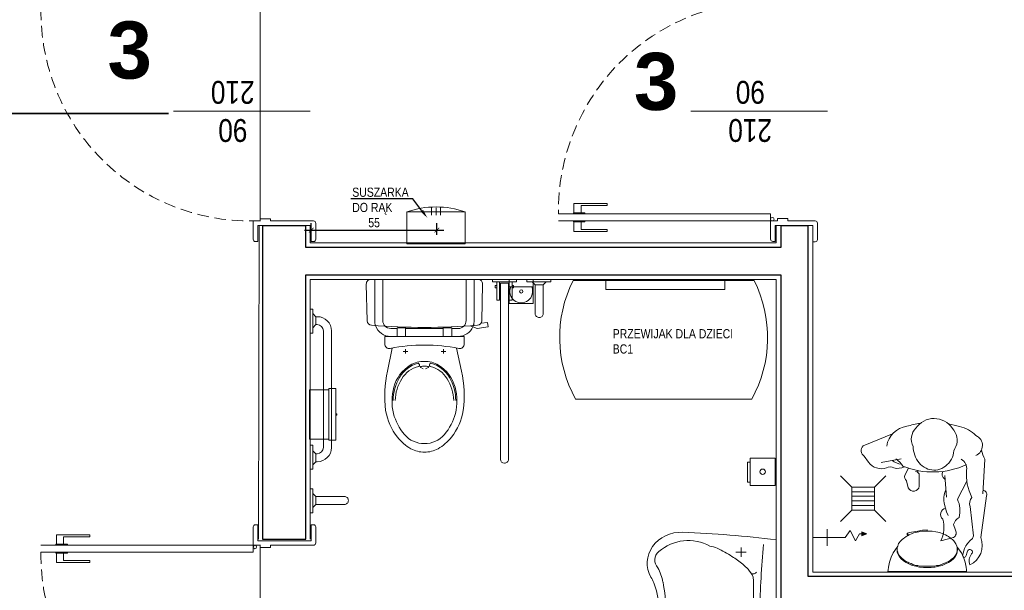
# Model space of a CAD drawing. Header units: millimetres. Extents: x -9038497 to 54128, y -10570064 to 59476.
# Tile 24 of 135: x 30950 to 31381, y 22001 to 22251. Entities that reach past the tile are written whole.
import ezdxf
from ezdxf import colors
from ezdxf.entities.mleader import LeaderData, LeaderLine
from ezdxf.math import Vec2, Vec3

# ---------------------------------------------------------------- set-up
doc = ezdxf.new("R2010")
doc.units = ezdxf.units.MM
doc.header["$LTSCALE"] = 0.8
doc.header["$PDMODE"] = 2
doc.linetypes.add('Dash', pattern=[0.435, 0.3175, -0.1175])
doc.linetypes.add('DASHED2', pattern=[9.525, 6.35, -3.175])
for name, color, linetype, lineweight in [('0 proj_drzwi', 4, 'Continuous', 0), ('0 proj_meble pokojowe-linie środkowe', 42, 'Continuous', 0), ('0 proj_okna', 4, 'Continuous', 0), ('0 proj_widok widok widok', 7, 'Continuous', 0), ('0 proj_wyposażenie sanitarne', 40, 'Continuous', 18), ('A MEBLE', 41, 'Continuous', 35), ('A_widok', 8, 'Continuous', 0), ('proj_samochodziki', 191, 'Continuous', 5), ('SCIANY', 1, 'Continuous', 30), ('sciany - mur', 1, 'Continuous', 30), ('tynk', 252, 'Continuous', 5), ('WYPOSAZENIE_SANITARNE', 2, 'Continuous', 20), ('WYPOSAŻENIE', 223, 'Continuous', 9), ('ściany istniejące', 251, 'Continuous', 50)]:
    doc.layers.add(name, color=color, linetype=linetype, lineweight=lineweight)
doc.layers.add('strop podw.', color=3, linetype='Continuous')
doc.styles.get("Standard").update_dxf_attribs({"font": 'g12f13.shx', "width": 0.8, "height": 10})
doc.styles.add('WYMIAR-20', font='ARIALN.TTF', dxfattribs={"height": 4})
doc.styles.add('WYMIAR-50', font='ARIALN.TTF', dxfattribs={"height": 10})
doc.dimstyles.new('SKALA-20', dxfattribs={"dimscale": 2, "dimtxt": 2, "dimasz": 1, "dimexe": 1.5, "dimexo": 1.5, "dimgap": 0.6, "dimtad": 1, "dimdec": 1, "dimrnd": 0.5, "dimdsep": 46, "dimtxsty": 'WYMIAR-20', "dimblk": 'ARCHTICK', "dimcen": 1.2, "dimdle": 1.5, "dimclrd": 256, "dimclre": 256, "dimclrt": 256, "dimadec": 0, "dimazin": 0, "dimtfac": 0.5, "dimtdec": 1, "dimtix": 1, "dimtmove": 2, "dimatfit": 3, "dimfxl": 2, "dimfxlon": 1, "dimtolj": 1, "dimarcsym": 0})

# ---------------------------------------------------------------- blocks, each defined once
blk = doc.blocks.new('umywalka')
at = {"layer": 'WYPOSAŻENIE', "lineweight": 0}
for p, q in [((-15.39, -7.43), (-15.39, -3.37)), ((0, -62.55), (0, 0)), ((0.06, -2.7), (0, -2.7)), ((-13.14, -5.4), (-17.64, -5.4)), ((-10.09, -16.22), (-10.89, -14.85)), ((-51.46, -31.28), (-51.52, -28.24)), ((-51.46, -31.28), (-51.52, -34.31)), ((-19.14, -31.28), (-33.02, -31.28)), ((-10.09, -46.33), (-10.89, -47.7)), ((-15.39, -55.13), (-15.39, -59.18)), ((-13.14, -57.15), (-17.64, -57.15)), ((0.06, -59.85), (0, -59.85))]:
    blk.add_line(p, q, dxfattribs=at)
at = {"layer": 'WYPOSAŻENIE', "lineweight": 0, "extrusion": (0, 0, -1)}
for centre, major_axis, start_param, end_param in [((-41.5, -10.16), (15, 0), 2.665045, 4.75447), ((-38.5, -16.62), (18.12, 0), 3.92538, 5.263255), ((-58.76, -379.13), (425.33, 0), -1.528716, -1.432204), ((-31.76, -14.27), (13.12, 0), -1.360254, -1.107188), ((-47, -41.72), (47.22, 0), -1.107223, -1.025618), ((465.01, -36.23), (472.19, 0), 3.153255, 3.222171), ((-47.66, -8.85), (5.54, 0), 2.405605, 3.988362), ((-45.88, -40.06), (45.05, 0), -1.025688, -0.942144), ((-55.42, -51.85), (61.26, 0), -0.941874, -0.842747), ((-81.82, -24.19), (32.87, 0), -0.417269, -0.195158), ((-27.17, -23.33), (18.81, 0), -0.843068, -0.664024), ((-27.43, -23.51), (19.14, 0), -0.66381, -0.437397), ((-80.22, -28.15), (28.58, 0), -0.476547, -0.370959), ((-10.34, -12.95), (2.18, 0), 0.675065, 1.823026), ((-632, -31.28), (622.13, 0), -0.026897, 0.026897), ((-74.97, -26.31), (22.95, 0), -0.370899, -0.195376), ((-142.92, -33.07), (94.75, 0), -0.172238, -0.020994), ((-114.23, -33.3), (62.97, 0), -0.195334, -0.089443), ((-15.39, -31.28), (3.75, 0), 1.570796, 4.712389), ((-15.39, -31.28), (3.75, 0), 4.712389, 7.853982), ((-114.23, -29.25), (62.97, 0), 0.089443, 0.195334), ((-142.92, -29.48), (94.75, 0), 0.020994, 0.172238), ((465.01, -26.32), (472.19, 0), 3.061014, 3.12993), ((-74.97, -36.24), (22.95, 0), 0.195376, 0.370899), ((-41.5, -52.39), (15, 0), 1.528716, 3.61814), ((-80.22, -34.4), (28.58, 0), 0.370959, 0.476547), ((-81.82, -38.36), (32.87, 0), 0.195158, 0.417269), ((-27.43, -39.04), (19.14, 0), 0.437397, 0.66381), ((-47.66, -53.7), (5.54, 0), 2.294823, 3.87758), ((-27.17, -39.22), (18.81, 0), 0.664024, 0.843068), ((-10.34, -49.6), (2.18, 0), 4.460159, 5.60812), ((-45.88, -22.49), (45.05, 0), 0.942144, 1.025688), ((-55.42, -10.7), (61.26, 0), 0.842747, 0.941874), ((-38.5, -45.93), (18.12, 0), 1.01993, 2.357805), ((-31.76, -48.28), (13.12, 0), 1.107188, 1.360254), ((-47, -20.83), (47.22, 0), 1.025618, 1.107223), ((-58.76, 316.58), (425.33, 0), 1.432204, 1.528716)]:
    blk.add_ellipse(centre, major_axis=major_axis, ratio=0.9, start_param=start_param, end_param=end_param, dxfattribs=at)
blk = doc.blocks.new('22')
at = {"layer": 'WYPOSAŻENIE'}
for p, q in [((-30410.71, -117927.01), (-30409.39, -117925.7)), ((-30409.39, -117931.83), (-30410.71, -117930.51)), ((-30495.02, -117946.79), (-30495.02, -118023.87)), ((-30493.27, -117945.04), (-30493.27, -117945.04)), ((-30491.52, -118023.87), (-30491.52, -117946.79)), ((-30465.57, -117994.04), (-30467.57, -117994.04)), ((-30466.57, -117995.04), (-30466.57, -117993.04)), ((-30450.97, -117994.04), (-30448.97, -117994.04)), ((-30449.97, -117995.04), (-30449.97, -117993.04)), ((-30450.02, -118004.04), (-30466.53, -118004.04)), ((-30436.52, -118025.54), (-30436.52, -118010.52)), ((-30511.57, -118024.42), (-30510.25, -118023.1)), ((-30506.75, -118023.1), (-30505.43, -118024.42)), ((-30495.02, -118023.87), (-30491.52, -118023.87))]:
    blk.add_line(p, q, dxfattribs=at)
for points in [[(-30408.27, -117923.29), (-30409.39, -117923.29), (-30409.39, -117933.79), (-30408.27, -117933.79)], [(-30408.27, -117952.95), (-30409.39, -117952.95), (-30409.39, -117942.45), (-30408.27, -117942.45)], [(-30466.53, -118000.54), (-30466.53, -118004.36), (-30470.23, -118004.36), (-30470.23, -118000.54)], [(-30450.02, -118000.54), (-30450.02, -118004.36), (-30446.32, -118004.36), (-30446.32, -118000.54)], [(-30408.27, -118001.99), (-30409.39, -118001.99), (-30409.39, -118012.49), (-30408.27, -118012.49)], [(-30495.41, -118016.51), (-30495.41, -118024.42), (-30496.62, -118024.42), (-30496.62, -118016.51)], [(-30491.14, -118016.51), (-30491.14, -118024.42), (-30489.93, -118024.42), (-30489.93, -118016.51)], [(-30503.02, -118025.54), (-30503.02, -118024.42), (-30513.52, -118024.42), (-30513.52, -118025.54)], [(-30488.02, -118025.54), (-30488.02, -118024.42), (-30498.52, -118024.42), (-30498.52, -118025.54)], [(-30496.62, -118021.78), (-30496.62, -118022.88), (-30497.28, -118022.88), (-30497.28, -118021.78)], [(-30489.93, -118021.78), (-30489.93, -118022.88), (-30489.27, -118022.88), (-30489.27, -118021.78)]]:
    blk.add_lwpolyline(points, close=True, dxfattribs=at)
for points in [[(-30424.97, -117928.76), (-30424.97, -117928.76, 0.414214), (-30423.22, -117930.51), (-30410.71, -117930.51), (-30410.71, -117927.01), (-30423.22, -117927.01, 0.414214)], [(-30458.27, -117953.64, -0.221073), (-30449.54, -117957.62, -0.102493), (-30444.67, -117966.84, -0.121565), (-30444.87, -117978.34, -0.187395), (-30452.07, -117988.04, -0.126952), (-30458.27, -117989.64, -0.126952), (-30464.47, -117988.04, -0.187395), (-30471.67, -117978.34, -0.121565), (-30471.87, -117966.84, -0.102493), (-30467.01, -117957.62, -0.221073)], [(-30475.66, -118000.54), (-30440.89, -118000.54), (-30440.89, -117997.28, 0.472458), (-30443.27, -117995.31, -0.097656), (-30473.28, -117995.31, 0.472458), (-30475.66, -117997.28)], [(-30481.73, -118025.54), (-30434.82, -118025.54, 0.421203), (-30432.82, -118023.49), (-30433.21, -118007.38, 0.384529), (-30435.05, -118005.43, 0.020097), (-30458.27, -118004.54, 0.020097), (-30481.5, -118005.43, 0.384529), (-30483.34, -118007.38), (-30483.73, -118023.49, 0.421203)], [(-30508.5, -118008.83), (-30508.5, -118008.83, 0.414214), (-30510.25, -118010.58), (-30510.25, -118023.1), (-30506.75, -118023.1), (-30506.75, -118010.58, 0.414214)]]:
    blk.add_lwpolyline(points, format="xyb", close=True, dxfattribs=at)
for points in [[(-30410.71, -117945.72), (-30411.33, -117945.72, 0.414213), (-30417.58, -117951.97), (-30417.58, -117977.47)], [(-30444.2, -117995.49), (-30442.12, -117985.38, 0.088113), (-30441.29, -117968.13, 0.124068), (-30446.45, -117956.41, 0.086475), (-30452.33, -117951.39, 0.130408), (-30458.27, -117949.94, 0.130408), (-30464.22, -117951.39, 0.086475), (-30470.1, -117956.41, 0.124068), (-30475.26, -117968.13, 0.088113), (-30474.43, -117985.38), (-30472.35, -117995.49)], [(-30410.71, -117949.22), (-30411.33, -117949.22, 0.414211), (-30414.08, -117951.97), (-30414.08, -117977.47)], [(-30471.97, -117972.54, 0.136377), (-30469.17, -117982.64, 0.205105), (-30461.07, -117988.84, 0.668461), (-30460.78, -117987.4, -0.213245), (-30468.17, -117982.04, -0.134007), (-30471.07, -117972.54)], [(-30445.47, -117972.54, -0.134007), (-30448.37, -117982.04, -0.213245), (-30455.77, -117987.4, 0.668461), (-30455.47, -117988.84, 0.205105), (-30447.37, -117982.64, 0.136377), (-30444.57, -117972.54)], [(-30410.71, -118009.22), (-30411.33, -118009.22, -0.414213), (-30417.58, -118002.97), (-30417.58, -117977.47)], [(-30410.71, -118005.72), (-30411.33, -118005.72, -0.414211), (-30414.08, -118002.97), (-30414.08, -117977.47)], [(-30458.77, -117986.44), (-30459.85, -117986.96, 0.801198), (-30459.97, -117987.34, 0.05862), (-30458.27, -117987.54, 0.05862), (-30456.57, -117987.34, 0.801198), (-30456.7, -117986.96), (-30457.77, -117986.44)], [(-30436.89, -118005.29, 0.32142), (-30443.52, -118000.54), (-30473.02, -118000.54, 0.300027), (-30479.46, -118004.78)], [(-30470.23, -118004.04), (-30473.02, -118004.04, 0.194092), (-30475.45, -118005.02)], [(-30440.89, -118005.24, 0.216674), (-30443.52, -118004.04), (-30446.32, -118004.04)], [(-30479.65, -118005.29, 0.081906), (-30480.02, -118007.54), (-30480.02, -118025.54)], [(-30479.46, -118004.78, 0.019656), (-30479.65, -118005.29)], [(-30475.45, -118005.02, 0.203745), (-30476.52, -118007.54), (-30476.52, -118025.54)], [(-30441.1, -118005.02, -0.203745), (-30440.02, -118007.54), (-30440.02, -118025.54)], [(-30436.52, -118010.52), (-30436.52, -118006.54), (-30436.52, -118007.54, 0.081902), (-30436.89, -118005.29)]]:
    blk.add_lwpolyline(points, format="xyb", dxfattribs=at)
for points in [[(-30409.39, -117944.4), (-30410.71, -117945.72), (-30410.71, -117949.22), (-30409.39, -117950.54)], [(-30478.32, -118005.2), (-30481.35, -118004.09), (-30486.1, -118004.76), (-30485.82, -118006.74), (-30483.03, -118006.34)], [(-30409.39, -118010.54), (-30410.71, -118009.22), (-30410.71, -118005.72), (-30409.39, -118004.4)]]:
    blk.add_lwpolyline(points, dxfattribs=at)
for start, end in [(89.9999, 180), (0.0006, 90.0006)]:
    blk.add_arc((-30493.27, -117946.79), 1.75, start, end, dxfattribs=at)
blk = doc.blocks.new('G$C9CCB5323')
at = {"layer": 'WYPOSAŻENIE'}
for p, q in [((4.95, 14.95), (0, 19.9)), ((14.95, 14.95), (19.9, 19.9)), ((14.95, 14.95), (4.95, 14.95)), ((4.95, 14.95), (4.95, 4.95)), ((4.95, 12.95), (14.95, 12.95)), ((14.95, 4.95), (14.95, 14.95)), ((4.95, 10.95), (14.95, 10.95)), ((4.95, 8.95), (14.95, 8.95)), ((4.95, 4.95), (0, 0)), ((4.95, 6.95), (14.95, 6.95)), ((4.95, 4.95), (14.95, 4.95)), ((14.95, 4.95), (19.9, 0))]:
    blk.add_line(p, q, dxfattribs=at)
blk = doc.blocks.new('757')
at = {"layer": 'WYPOSAŻENIE'}
for p, q in [((6937.0776, 7477.9083), (6937.0776, 7477.7672)), ((6937.0413, 7477.8451), (6937.114, 7477.8451)), ((6937.0945, 7477.6716), (6937.0858, 7477.694)), ((6937.0858, 7477.694), (6937.1031, 7477.694)), ((6937.0945, 7477.6716), (6937.1031, 7477.694))]:
    blk.add_line(p, q, dxfattribs=at)
blk.add_lwpolyline([(6937.0776, 7477.7672), (6937.1087, 7477.7454), (6937.0634, 7477.721), (6937.0945, 7477.7047), (6937.0945, 7477.6716)], dxfattribs=at)
blk.add_solid([(6937.0858, 7477.694), (6937.1031, 7477.694), (6937.0945, 7477.6716)], dxfattribs=at)
blk = doc.blocks.new('lud st 1')
at = {"layer": 'proj_samochodziki', "linetype": 'ByBlock'}
for p, q in [((-3671.72, 2798.17), (-3674.37, 2796.34)), ((-3661.79, 2785.8), (-3667.2, 2798.73)), ((-3674.37, 2790.76), (-3672.78, 2782)), ((-3682.33, 2779.61), (-3685.52, 2778.81)), ((-3676.82, 2778.83), (-3679.94, 2780.41)), ((-3678.82, 2774.5), (-3677.83, 2774.88)), ((-3684.72, 2774.03), (-3679.94, 2774.03)), ((-3708.62, 2764.48), (-3707.03, 2758.9)), ((-3695.87, 2762.09), (-3697.47, 2761.29)), ((-3692.69, 2762.88), (-3695.87, 2762.09)), ((-3679.94, 2762.88), (-3689.5, 2762.09)), ((-3701.45, 2758.9), (-3703.84, 2758.1)), ((-3711.8, 2754.12), (-3714.99, 2754.92)), ((-3713.4, 2752.86), (-3714.99, 2753.32)), ((-3682.32, 2753.22), (-3690.3, 2757.31)), ((-3693.48, 2751.73), (-3706.23, 2750.14)), ((-3688.71, 2744.56), (-3707.03, 2746.95)), ((-3687.91, 2746.16), (-3672.78, 2745.36))]:
    blk.add_line(p, q, dxfattribs=at)
for centre, radius, start, end in [((-3669.97, 2790.68), 7.17, 127.849, 198.7525), ((-3669.22, 2796.52), 2.99, 47.5071, 146.4384), ((-3679.15, 2786.78), 2.87, 326.3099, 33.6901), ((-3668.73, 2778.17), 10.31, 8.0008, 81.4768), ((-3670.43, 2783.51), 6.54, 165.192, 207.3089), ((-3681.49, 2789.98), 10.35, 302.1807, 327.2869), ((-3667.8, 2781.48), 7.27, 141.6584, 176.9814), ((-3680.55, 2778.24), 2.25, 74.4471, 142.4228), ((-3643.44, 2768.26), 35.02, 158.2805, 205.1481), ((-3696.63, 2768.06), 39.83, 8.1829, 16.858), ((-3684.44, 2776.54), 2.52, 115.3565, 263.5682), ((-3679.94, 2775.63), 1.59, 270, 0), ((-3667.47, 2765.91), 10.81, 109.4353, 130.4261), ((-3666.88, 2764.23), 12.59, 91.8707, 109.4353), ((-3664.1, 2770.85), 6.76, 44.9268, 118.1329), ((-3664.6, 2767.66), 9.56, 303.5573, 56.4427), ((-3669.79, 2767.66), 7.84, 154.0686, 180), ((-3668.38, 2766.98), 9.41, 130.4261, 154.0686), ((-3669.79, 2767.66), 7.84, 180, 205.9314), ((-3702.82, 2776.27), 13.14, 243.8248, 286.6479), ((-3696.95, 2761.73), 2.87, 15.7292, 137.2377), ((-3690.16, 2754.34), 8.91, 64.1119, 106.4908), ((-3679.42, 2761.52), 2.52, 60.0749, 147.2772), ((-3668.38, 2768.35), 9.41, 205.9314, 229.5739), ((-3705.06, 2760), 2.25, 209.1721, 302.7554), ((-3702.98, 2753.54), 5.58, 32.2053, 74.0549), ((-3667.47, 2769.42), 10.81, 229.5739, 250.5647), ((-3670.98, 2752.53), 6.69, 56.4247, 90.7796), ((-3664.46, 2764.69), 7.17, 246.7994, 315.8205), ((-3696.63, 2768.06), 39.83, 343.142, 350.3925), ((-3714.99, 2754.12), 0.797, 90, 270), ((-3717.42, 2743.02), 12.44, 39.5131, 63.1673), ((-3695.33, 2767.39), 11.26, 254.8977, 296.5235), ((-3679.48, 2731.91), 21.51, 84.8539, 117.7659), ((-3676.86, 2757.92), 4.64, 261.4497, 331.6804), ((-3672.7, 2759.58), 14.51, 315.094, 347.7749), ((-3717.27, 2747.19), 4.84, 50.5377, 110.5377), ((-3710.49, 2755.61), 9.32, 204.5583, 291.8389), ((-3713.4, 2751.73), 1.13, 225, 90), ((-3705.66, 2753.27), 3.19, 227.2041, 259.6658), ((-3692.23, 2747.63), 4.29, 50.4328, 106.9474), ((-3666.8, 2751.25), 4.78, 203.5565, 336.4435), ((-3688.16, 2746.33), 1.85, 252.7671, 351.8876), ((-3665, 2731.37), 16.01, 103.7793, 119.0695)]:
    blk.add_arc(centre, radius, start, end, dxfattribs=at)
blk = doc.blocks.new('ssww')
at = {"layer": '0 proj_wyposażenie sanitarne', "linetype": 'Continuous'}
for p, q in [((4688.95, 322.91), (4686.65, 322.91)), ((4686.65, 322.91), (4686.75, 322.21)), ((4686.75, 322.21), (4686.85, 321.01)), ((4687.8, 322.91), (4719.65, 322.91)), ((4719.55, 322.21), (4719.45, 321.01)), ((4719.65, 322.91), (4719.55, 322.21)), ((4686.85, 321.01), (4687.25, 318.91)), ((4687.25, 318.91), (4687.95, 316.91)), ((4693.15, 318.41), (4692.15, 317.61)), ((4694.25, 319.11), (4693.15, 318.41)), ((4693.15, 317.91), (4693.55, 318.21)), ((4693.55, 318.21), (4694.25, 318.71)), ((4695.45, 319.71), (4694.25, 319.11)), ((4694.25, 318.71), (4694.95, 319.01)), ((4694.95, 319.01), (4695.45, 319.31)), ((4696.85, 320.31), (4695.45, 319.71)), ((4695.45, 319.31), (4696.35, 319.51)), ((4696.35, 319.51), (4697.15, 319.91)), ((4698.35, 320.71), (4696.85, 320.31)), ((4698.35, 320.31), (4697.15, 319.91)), ((4699.95, 321.01), (4698.35, 320.71)), ((4698.35, 320.31), (4699.25, 320.41)), ((4699.25, 320.41), (4699.95, 320.61)), ((4701.55, 321.21), (4699.95, 321.01)), ((4699.95, 320.61), (4700.95, 320.61)), ((4700.95, 320.61), (4701.55, 320.71)), ((4704.75, 321.21), (4701.55, 321.21)), ((4701.55, 320.71), (4702.65, 320.71)), ((4703.65, 320.71), (4704.75, 320.71)), ((4706.35, 321.01), (4704.75, 321.21)), ((4704.75, 320.71), (4705.35, 320.61)), ((4705.35, 320.61), (4706.35, 320.61)), ((4707.95, 320.71), (4706.35, 321.01)), ((4706.35, 320.61), (4707.05, 320.41)), ((4707.05, 320.41), (4707.95, 320.31)), ((4709.45, 320.31), (4707.95, 320.71)), ((4707.95, 320.31), (4709.15, 319.91)), ((4709.15, 319.91), (4709.95, 319.51)), ((4710.85, 319.71), (4709.45, 320.31)), ((4709.95, 319.51), (4710.85, 319.31)), ((4712.05, 319.11), (4710.85, 319.71)), ((4710.85, 319.31), (4711.35, 319.01)), ((4711.35, 319.01), (4712.05, 318.71)), ((4713.15, 318.41), (4712.05, 319.11)), ((4712.05, 318.71), (4712.75, 318.21)), ((4712.75, 318.21), (4713.15, 317.91)), ((4714.15, 317.61), (4713.15, 318.41)), ((4719.05, 318.91), (4718.35, 316.91)), ((4719.45, 321.01), (4719.05, 318.91)), ((4687.95, 316.91), (4688.85, 315.01)), ((4688.85, 315.01), (4690.55, 312.61)), ((4690.55, 314.81), (4690.45, 313.51)), ((4690.55, 314.81), (4690.95, 315.81)), ((4690.55, 314.41), (4690.75, 314.71)), ((4690.55, 313.21), (4690.55, 314.41)), ((4690.75, 314.71), (4690.95, 315.41)), ((4690.95, 315.81), (4691.45, 316.71)), ((4690.95, 315.41), (4691.15, 315.71)), ((4691.15, 315.71), (4691.45, 316.31)), ((4692.15, 317.61), (4691.45, 316.71)), ((4691.45, 316.31), (4692.15, 317.11)), ((4692.15, 317.11), (4692.55, 317.41)), ((4692.55, 317.41), (4693.15, 317.91)), ((4713.15, 317.91), (4713.75, 317.41)), ((4713.75, 317.41), (4714.25, 316.91)), ((4714.85, 316.71), (4714.15, 317.61)), ((4714.85, 316.31), (4714.25, 316.91)), ((4715.35, 315.81), (4714.85, 316.71)), ((4714.85, 316.31), (4715.15, 315.71)), ((4715.15, 315.71), (4715.35, 315.41)), ((4715.75, 314.81), (4715.35, 315.81)), ((4715.35, 315.41), (4715.55, 314.71)), ((4715.55, 314.71), (4715.75, 314.41)), ((4717.45, 315.01), (4715.75, 312.61)), ((4715.75, 314.81), (4715.75, 314.41)), ((4715.75, 314.41), (4715.75, 313.71)), ((4718.35, 316.91), (4717.45, 315.01)), ((4690.55, 313.21), (4690.45, 313.51)), ((4690.55, 312.61), (4690.55, 313.21)), ((4690.75, 312.21), (4690.55, 312.61)), ((4691.15, 311.21), (4690.75, 312.21)), ((4691.45, 310.81), (4691.15, 311.21)), ((4691.45, 310.81), (4692.05, 310.01)), ((4692.05, 310.01), (4692.55, 309.51)), ((4714.25, 310.01), (4713.75, 309.51)), ((4715.15, 311.21), (4714.25, 310.01)), ((4715.55, 312.21), (4715.15, 311.21)), ((4715.75, 312.61), (4715.55, 312.21)), ((4715.75, 313.71), (4715.75, 313.21)), ((4715.75, 313.21), (4715.75, 312.61)), ((4692.55, 309.51), (4693.15, 309.11)), ((4693.15, 309.11), (4693.55, 308.71)), ((4693.55, 308.71), (4694.25, 308.21)), ((4694.25, 308.21), (4694.85, 307.91)), ((4695.55, 307.51), (4694.85, 307.91)), ((4696.85, 306.91), (4695.55, 307.51)), ((4697.55, 306.71), (4696.85, 306.91)), ((4698.75, 306.41), (4697.55, 306.71)), ((4699.55, 306.21), (4698.75, 306.41)), ((4701.15, 306.01), (4699.55, 306.21)), ((4702.75, 305.91), (4701.15, 306.01)), ((4702.75, 305.91), (4703.55, 305.91)), ((4703.15, 305.41), (4703.15, 305.91)), ((4703.55, 305.91), (4705.15, 306.01)), ((4705.15, 306.01), (4706.75, 306.21)), ((4707.05, 305.91), (4705.15, 305.61)), ((4706.75, 306.21), (4707.45, 306.41)), ((4710.65, 306.51), (4707.05, 305.91)), ((4707.45, 306.41), (4708.75, 306.71)), ((4708.75, 306.71), (4709.45, 306.91)), ((4709.45, 306.91), (4710.75, 307.51)), ((4711.45, 306.81), (4710.65, 306.51)), ((4710.75, 307.51), (4711.4, 307.89)), ((4711.65, 307.01), (4711, 307.66)), ((4712.05, 308.21), (4711.4, 307.89)), ((4711.4, 307.89), (4711.65, 307.61)), ((4711.65, 306.91), (4711.45, 306.81)), ((4711.65, 307.61), (4711.65, 306.91)), ((4712.75, 308.71), (4712.05, 308.21)), ((4713.15, 309.11), (4712.75, 308.71)), ((4713.75, 309.51), (4713.15, 309.11)), ((4705.15, 305.61), (4703.15, 305.41))]:
    blk.add_line(p, q, dxfattribs=at)
at = {"layer": '0 proj_wyposażenie sanitarne'}
blk.add_line((4702.65, 320.71), (4703.65, 320.71), dxfattribs=at)
blk = doc.blocks.new('pis joly rzut')
at = {"xscale": 1.043233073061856, "yscale": 1.043233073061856, "zscale": 1.043233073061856}
blk.add_blockref('ssww', (-2681.84, 1060.9), dxfattribs=at)
blk = doc.blocks.new('poj na papier toal. bok')
at = {"layer": '0 proj_wyposażenie sanitarne', "lineweight": 0}
for p, q in [((-2521.1, 1876.23), (-2521.1, 1854.74)), ((-2512.6, 1876.23), (-2521.1, 1876.23)), ((-2512.6, 1876.83), (-2509.6, 1876.83)), ((-2512.6, 1876.83), (-2512.6, 1854.23)), ((-2509.6, 1876.83), (-2509.6, 1854.23)), ((-2512.6, 1854.74), (-2521.1, 1854.74)), ((-2512.6, 1854.23), (-2509.6, 1854.23))]:
    blk.add_line(p, q, dxfattribs=at)
blk.add_lwpolyline([(-2509.05, 1865.81), (-2509.6, 1865.81), (-2509.6, 1865.25), (-2509.05, 1865.25)], close=True, dxfattribs=at)
blk = doc.blocks.new('poj na mydło rz')
at = {"layer": '0 proj_wyposażenie sanitarne', "lineweight": 0}
for p, q in [((-2387.64, 1982.05), (-2399.64, 1982.05)), ((-2399.64, 1971.05), (-2399.64, 1982.05)), ((-2387.64, 1971.05), (-2387.64, 1982.05)), ((-2399.64, 1971.05), (-2387.64, 1971.05))]:
    blk.add_line(p, q, dxfattribs=at)
blk.add_lwpolyline([(-2397.85, 1971.05), (-2389.12, 1971.05), (-2389.12, 1969.84), (-2397.85, 1969.84)], close=True, dxfattribs=at)
blk.add_circle((-2393.64, 1976.55), 1.18, dxfattribs=at)
blk = doc.blocks.new('szczotka wc rz')
at = {"layer": '0 proj_wyposażenie sanitarne', "lineweight": 0}
blk.add_line((-2549.15, 1881.62), (-2538.65, 1881.62), dxfattribs=at)
blk.add_lwpolyline([(-2549.15, 1878.41), (-2538.65, 1878.41), (-2538.65, 1888.91), (-2549.15, 1888.91)], close=True, dxfattribs=at)
blk.add_circle((-2543.99, 1883.55), 0.71, dxfattribs=at)
blk.add_arc((-2543.99, 1883.55), 5, 337.2512, 202.7488, dxfattribs=at)
blk = doc.blocks.new('klamm')
at = {"layer": '0 proj_okna', "lineweight": 0}
for p, q in [((-4009.82, 29787.38), (-4005.72, 29787.38)), ((-4009.82, 29787.38), (-4009.82, 29772.78)), ((-4005.72, 29787.61), (-4005.22, 29787.61)), ((-4005.72, 29787.61), (-4005.72, 29782.61)), ((-4005.22, 29787.61), (-4005.22, 29782.61)), ((-4008.97, 29784.26), (-4008.97, 29772.78)), ((-4008.97, 29784.26), (-4005.72, 29784.26)), ((-4005.72, 29782.61), (-4005.22, 29782.61)), ((-4009.82, 29772.78), (-4008.97, 29772.78))]:
    blk.add_line(p, q, dxfattribs=at)
blk = doc.blocks.new('suszarka')
at = {"layer": 'WYPOSAZENIE_SANITARNE', "lineweight": 0}
for p, q in [((1430.7, 3168.03), (1430.7, 3182.03)), ((1430.7, 3182.03), (1456.2, 3182.03)), ((1456.2, 3182.03), (1456.2, 3168.03)), ((1456.2, 3168.03), (1430.7, 3168.03)), ((1441.45, 3166.33), (1441.45, 3169.5)), ((1443.45, 3166.33), (1443.45, 3169.5)), ((1445.45, 3166.33), (1445.45, 3169.5))]:
    blk.add_line(p, q, dxfattribs=at)
blk.add_arc((1443.45, 3204.6), 38.73, 250.7785, 289.2215, dxfattribs=at)
blk = doc.blocks.new('_ArchTick')
at = {"color": 0, "linetype": 'ByBlock', "const_width": 0.15}
blk.add_lwpolyline([(-0.5, -0.5), (0.5, 0.5)], dxfattribs=at)
blk = doc.blocks.new('*D2511')
at = {"layer": '0 proj_widok widok widok', "lineweight": -2, "transparency": 16777216}
for p, q in [((31077.59, 22156.36), (31077.59, 22161.5)), ((31132.59, 22156.36), (31132.59, 22161.5)), ((31074.59, 22158.5), (31135.59, 22158.5))]:
    blk.add_line(p, q, dxfattribs=at)
at = {"layer": 'Defpoints', "color": 0, "lineweight": 0, "transparency": 16777216}
for p in [(31132.59, 22158.5), (31077.59, 22153.36), (31132.59, 22153.36)]:
    blk.add_point(p, dxfattribs=at)
at = {"layer": '0 proj_widok widok widok', "lineweight": -2, "transparency": 16777216, "xscale": 2, "yscale": 2, "zscale": 2, "rotation": 180}
blk.add_blockref('_ArchTick', (31077.59, 22158.5), dxfattribs=at)
at = {"layer": '0 proj_widok widok widok', "lineweight": -2, "transparency": 16777216, "xscale": 2, "yscale": 2, "zscale": 2}
blk.add_blockref('_ArchTick', (31132.59, 22158.5), dxfattribs=at)
at = {"layer": '0 proj_widok widok widok', "lineweight": 0, "transparency": 16777216, "insert": (31105.09, 22161.73), "char_height": 4, "attachment_point": 5, "style": 'WYMIAR-20'}
blk.add_mtext('\\A1;55', dxfattribs=at)

msp = doc.modelspace()

# ---------------------------------------------------------------- linework, layer by layer
at = {"layer": '0 proj_drzwi', "lineweight": 0}
for p, q in [((31077.11, 22210.5), (31017.29, 22210.5)), ((31303.55, 22210.55), (31243.73, 22210.55))]:
    msp.add_line(p, q, dxfattribs=at)
at = {"layer": '0 proj_drzwi'}
for p, q in [((31278.61, 22165.58), (31185.75, 22165.55)), ((31278.61, 22162.55), (31278.61, 22165.58)), ((31281.61, 22162.55), (31281.61, 22163.55)), ((31286.11, 22163.55), (31281.61, 22163.55)), ((31286.11, 22162.55), (31286.11, 22163.55)), ((31052.18, 22162.5), (31055.18, 22162.5)), ((31055.18, 22162.5), (31055.18, 22163.5)), ((31059.68, 22163.5), (31055.18, 22163.5)), ((31059.68, 22162.5), (31059.68, 22163.5)), ((31278.61, 22162.55), (31185.75, 22162.55)), ((31278.61, 22162.55), (31281.61, 22162.55)), ((31052.18, 22020.56), (30959.32, 22020.56)), ((31052.18, 22017.53), (30959.32, 22017.56)), ((31052.18, 22020.56), (31052.18, 22017.53)), ((31052.18, 22020.56), (31055.18, 22020.56)), ((31055.18, 22020.56), (31055.18, 22019.56)), ((31059.68, 22019.56), (31055.18, 22019.56)), ((31059.68, 22020.56), (31059.68, 22019.56))]:
    msp.add_line(p, q, dxfattribs=at)
for centre in [(31279.37, 22163.31), (31052.93, 22019.8)]:
    msp.add_circle(centre, 0.756, dxfattribs=at)
at = {"layer": '0 proj_drzwi', "linetype": 'DASHED2', "lineweight": 0}
for centre, start, end in [((31277.28, 22167.02), 89.1694, 180.9198), ((31050.85, 22254.04), 179.0802, 270.8306), ((31050.85, 22016.09), 179.0802, 270.8306)]:
    msp.add_arc(centre, 91.54, start, end, dxfattribs=at)
at = {"layer": '0 proj_meble pokojowe-linie środkowe'}
for p, q in [((31192.18, 22136.45), (31271.4, 22136.45)), ((31206.5, 22136.48), (31206.5, 22132.48)), ((31258.5, 22132.48), (31258.5, 22136.45)), ((31206.5, 22132.48), (31258.5, 22132.48)), ((31270.33, 22084.45), (31193.25, 22084.45))]:
    msp.add_line(p, q, dxfattribs=at)
for centre, start, end in [((31242.27, 22111.47), 153.4956, 208.869), ((31221.31, 22111.47), 331.131, 26.5044)]:
    msp.add_arc(centre, 55.97, start, end, dxfattribs=at)
at = {"layer": '0 proj_okna', "lineweight": 0}
for p, q in [((31052.18, 22162.5), (31052.18, 22154.5)), ((31054.18, 22153.5), (31054.18, 22160.5)), ((31054.18, 22160.5), (31077.56, 22160.5)), ((31059.68, 22162.5), (31078.56, 22162.5)), ((31077.56, 22160.54), (31077.56, 22153.5)), ((31079.55, 22161.51), (31079.55, 22154.5)), ((31278.61, 22162.55), (31278.61, 22154.55)), ((31280.61, 22153.55), (31280.61, 22160.55)), ((31280.61, 22160.55), (31297.1, 22160.55)), ((31286.11, 22162.55), (31298.1, 22162.55)), ((31297.1, 22160.55), (31297.1, 22153.4)), ((31299.09, 22161.57), (31299.09, 22154.39)), ((31053.18, 22153.5), (31054.18, 22153.5)), ((31078.55, 22153.5), (31077.56, 22153.5)), ((31280.61, 22153.55), (31279.61, 22153.55)), ((31298.09, 22153.4), (31297.1, 22153.4)), ((31052.18, 22020.56), (31052.18, 22028.56)), ((31054.18, 22029.56), (31053.18, 22029.56)), ((31054.18, 22029.56), (31054.18, 22022.56)), ((31078.55, 22029.56), (31077.56, 22029.56)), ((31077.56, 22022.56), (31077.56, 22029.56)), ((31079.55, 22021.56), (31079.55, 22028.57)), ((31054.18, 22022.56), (31077.56, 22022.56)), ((31059.68, 22020.56), (31078.57, 22020.56))]:
    msp.add_line(p, q, dxfattribs=at)
for centre, radius, start, end in [((31078.55, 22161.51), 0.996, 360, 90), ((31298.09, 22161.55), 0.996, 0, 90.018), ((31053.18, 22154.5), 1, 180, 270), ((31078.55, 22154.5), 0.996, 270, 0), ((31279.61, 22154.55), 1, 180, 270), ((31298.09, 22154.39), 0.996, 270, 0), ((31053.18, 22028.56), 1, 90, 180), ((31078.55, 22028.57), 0.996, 0, 90), ((31078.55, 22021.56), 0.996, 269.982, 0)]:
    msp.add_arc(centre, radius, start, end, dxfattribs=at)
at = {"layer": '0 proj_widok widok widok', "lineweight": 0}
for p, q in [((31055.16, 22258.39), (31055.16, 22162.47)), ((31055.2, 22020.71), (31055.2, 21924.73))]:
    msp.add_line(p, q, dxfattribs=at)
at = {"layer": 'SCIANY', "ltscale": 40}
for p, q in [((31075.25, 22160.42), (31056.25, 22160.42)), ((31056.25, 22160.42), (31056.25, 22023.21)), ((31075.25, 22150.92), (31075.25, 22160.42)), ((31295.08, 22160.42), (31283.08, 22160.42)), ((31283.08, 22160.42), (31283.08, 22150.92)), ((31295.08, 22006.82), (31295.08, 22160.42)), ((31283.08, 22150.92), (31075.25, 22150.92)), ((31075.25, 22023.21), (31075.25, 22138.92)), ((31075.25, 22138.92), (31283.08, 22138.92)), ((31283.08, 22138.92), (31283.08, 21862.71)), ((31056.25, 22023.21), (31075.25, 22023.21)), ((31399.08, 22006.82), (31295.08, 22006.82))]:
    msp.add_line(p, q, dxfattribs=at)
at = {"layer": 'sciany - mur', "lineweight": 0, "ltscale": 40}
msp.add_line((31075.17, 22138.92), (31075.17, 22023.21), dxfattribs=at)
at = {"layer": 'strop podw.', "linetype": 'Dash', "lineweight": 0}
for p, q in [((31146.25, 22150.92), (31146.25, 22150.92)), ((31206.25, 22150.92), (31206.25, 22150.92)), ((31266.25, 22150.92), (31266.25, 22150.92)), ((31146.25, 22138.92), (31146.25, 22138.92)), ((31206.25, 22138.92), (31206.25, 22138.92)), ((31266.25, 22138.92), (31266.25, 22138.92))]:
    msp.add_line(p, q, dxfattribs=at)
at = {"layer": 'tynk', "lineweight": 0, "ltscale": 40}
for p, q in [((31077.17, 22152.92), (31077.17, 22160.16)), ((31281.08, 22160.3), (31281.08, 22152.92)), ((31297.08, 22008.82), (31297.08, 22160.34)), ((31281.08, 22152.92), (31077.17, 22152.92)), ((31077.17, 22023.19), (31077.17, 22136.92)), ((31077.17, 22136.92), (31281.08, 22136.92)), ((31281.08, 22136.92), (31281.08, 21864.71)), ((31397.08, 22008.82), (31297.08, 22008.82))]:
    msp.add_line(p, q, dxfattribs=at)
msp.add_lwpolyline([(31054.75, 22160.35), (31054.56, 22023.19)], dxfattribs=at)

# ---------------------------------------------------------------- block references
at = {"layer": '0 proj_okna', "lineweight": 0, "xscale": -1, "rotation": 90}
for p in [(60979.89, 18160.33), (60753.46, 18015.34)]:
    msp.add_blockref('klamm', p, dxfattribs=at)
at = {"layer": '0 proj_okna', "lineweight": 0, "rotation": 90.00000000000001}
for p in [(60979.89, 26167.77), (60753.46, 26022.78)]:
    msp.add_blockref('klamm', p, dxfattribs=at)
at = {"layer": '0 proj_widok widok widok', "lineweight": 0}
for name, p, rotation in [('szczotka wc rz', (28625.47, 24015.22), 180), ('poj na mydło rz', (29298.58, 19659.1), 270)]:
    msp.add_blockref(name, p, dxfattribs=dict(at, rotation=rotation))
msp.add_blockref('poj na papier toal. bok', (33597.88, 20212.3), dxfattribs=at)
at = {"layer": '0 proj_wyposażenie sanitarne', "rotation": 179.9893841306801}
msp.add_blockref('pis joly rzut', (33572.05, 23406.4), dxfattribs=at)
at = {"layer": 'A MEBLE', "xscale": 100, "yscale": 100, "zscale": 100, "rotation": 89.99999999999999}
msp.add_blockref('757', (779087.91, -671683.86), dxfattribs=at)
at = {"layer": 'A_widok', "linetype": 'Continuous', "lineweight": 0, "rotation": 179.9999999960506}
msp.add_blockref('22', (668.85, -95888.61), dxfattribs=at)
at = {"layer": 'proj_samochodziki', "rotation": 89.66296991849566}
msp.add_blockref('lud st 1', (34139.29, 25714.73), dxfattribs=at)
at = {"layer": 'WYPOSAZENIE_SANITARNE', "rotation": 180}
msp.add_blockref('suszarka', (32575.64, 25334.51), dxfattribs=at)
at = {"layer": 'WYPOSAŻENIE', "xscale": -1, "rotation": 180}
msp.add_blockref('umywalka', (31281.08, 21960.37), dxfattribs=at)
at = {"layer": 'ściany istniejące', "color": 3, "linetype": 'Continuous'}
msp.add_blockref('G$C9CCB5323', (31309.17, 22031.02), dxfattribs=at)

# ---------------------------------------------------------------- texts
at = {"layer": '0 proj_okna', "lineweight": 0, "style": 'WYMIAR-50'}
for s, p in [('210', (31052.77, 22223.81)), ('90', (31276.09, 22223.83)), ('90', (31049.65, 22207.1)), ('210', (31279.2, 22207.12))]:
    msp.add_text(s, height=10, rotation=180, dxfattribs=at).set_placement(p)
at = {"layer": '0 proj_widok widok widok', "lineweight": 0, "attachment_point": 1}
for s, width, gutter_width, insert, char_height, style in [('{\\fArial Unicode MS|b1|i0|c238|p34;3}', 52.3465, 50, (30988.42, 22249.85), 25, 'WYMIAR-50'), ('{\\fArial Unicode MS|b1|i0|c238|p34;3}', 52.3465, 50, (31218.78, 22236.11), 25, 'WYMIAR-50'), ('SUSZARKA \\PDO RĄK', 78.8002, 20, (31095.53, 22177.08), 4, 'WYMIAR-20'), ('PRZEWIJAK DLA DZIECI\\PBC1 ', 78.8002, 20, (31209.5, 22115.15), 4, 'WYMIAR-20')]:
    msp.add_mtext_dynamic_manual_height_columns(s, width=width, gutter_width=gutter_width, heights=[0], dxfattribs=dict(at, insert=insert, char_height=char_height, style=style))

# ---------------------------------------------------------------- dimensions: what is measured, and where the dimension line sits
at = {"layer": '0 proj_widok widok widok', "lineweight": 0}
dim = msp.add_aligned_dim(p1=(31077.59, 22153.36), p2=(31132.59, 22153.36), distance=5.14, dimstyle='SKALA-20', dxfattribs=at)
dim.commit()
dim.dimension.update_dxf_attribs({"geometry": '*D2511', "text_midpoint": (31105.09, 22161.73)})

# ---------------------------------------------------------------- leaders
ml = msp.add_multileader_mtext('Standard', dxfattribs=at)
ml.set_content('', color=256)
ml.set_leader_properties()
ml.build(insert=Vec2(0, 0))
ml.multileader.update_dxf_attribs({"text_right_attachment_type": 6, "dogleg_length": 0.36})
ctx = ml.context
ctx.base_point, ctx.plane_origin = Vec3(31015.07, 22209.66), Vec3(30901.19, 22209.66)
ctx.right_attachment = 6
notes = []
notes.append((ctx, [(0, (1, 1, 0), (31014.71, 22209.66), (1, 0), 0.36, [(0, [(30901.19, 22209.66)], 0, [])])]))
ctx.mtext.insert, ctx.mtext.flow_direction = Vec3(31017.07, 22211.66), 5
ml = msp.add_multileader_mtext('Standard', dxfattribs=at)
ml.set_content('', color=256)
ml.set_leader_properties()
ml.build(insert=Vec2(0, 0))
ml.multileader.update_dxf_attribs({"text_right_attachment_type": 6, "dogleg_length": 0.36})
ctx = ml.context
ctx.base_point, ctx.plane_origin = Vec3(31015.07, 22209.58), Vec3(30901.19, 22209.58)
ctx.right_attachment = 6
notes.append((ctx, [(0, (1, 1, 0), (31014.71, 22209.58), (1, 0), 0.36, [(0, [(30901.19, 22209.58)], 0, [])])]))
ctx.mtext.insert, ctx.mtext.flow_direction = Vec3(31017.07, 22211.58), 5
ml = msp.add_multileader_mtext('Standard', dxfattribs=at)
ml.set_content('', color=256)
ml.set_leader_properties()
ml.build(insert=Vec2(0, 0))
ml.multileader.update_dxf_attribs({"text_right_attachment_type": 6, "dogleg_length": 0.36})
ctx = ml.context
ctx.base_point, ctx.plane_origin = Vec3(31092.83, 22174.12), Vec3(31128.45, 22163.79)
ctx.right_attachment, ctx.text_align_type = 6, 2
notes.append((ctx, [(0, (1, 1, 0), (31122.05, 22172.12), (-1, 0), 25.21, [(0, [(31128.45, 22163.79)], 0, [])])]))
ctx.mtext.insert, ctx.mtext.alignment, ctx.mtext.flow_direction = Vec3(31094.83, 22176.12), 3, 5
for ctx, leaders in notes:
    for number, flags, end, landing, length, lines in leaders:
        leader = LeaderData()
        leader.index, (leader.has_last_leader_line, leader.has_dogleg_vector, leader.attachment_direction) = number, flags
        leader.last_leader_point, leader.dogleg_vector, leader.dogleg_length = Vec3(end), Vec3(landing), length
        for number, points, colour, breaks in lines:
            line = LeaderLine()
            line.index, line.vertices, line.color, line.breaks = number, Vec3.list(points), colors.encode_raw_color(colour), breaks
            leader.lines.append(line)
        ctx.leaders.append(leader)

doc.saveas('drawing.dxf')
